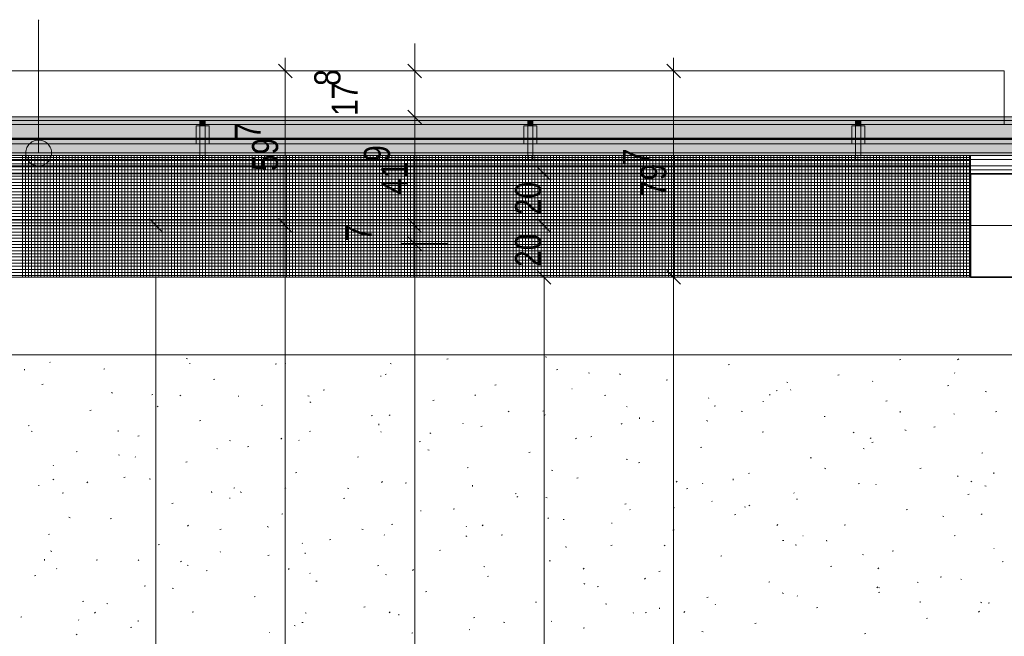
# Model space of a CAD drawing. Extents: x -740 to 300, y 62 to 1112.
# Tile 184 of 187: x -76 to 0, y 968 to 1016. Entities that reach past the tile are written whole.
import ezdxf
from ezdxf.lldxf.tags import DXFTag

# ---------------------------------------------------------------- set-up
doc = ezdxf.new("R2010")
doc.units = 0
doc.layers.get('0').update_dxf_attribs({"lineweight": 13})
for name, color, linetype, lineweight, true_color in [('30 -33 Aussenwände- 3 Aussenstützen', 7, 'Continuous', 50, 0x0000dd), ('30 -33 Aussenwände- 7 Fassade_ Elemente', 7, 'Continuous', 9, 0x00aacc), ('30 -34 Innenwände- 6 Elemente', 7, 'Continuous', 9, 0xff6633), ('30 -35 Decken- 1 Konstruktion-Träger- Stahlbeton', 7, 'Continuous', 13, 0x33aa00), ('30 -36 Dächer- 3 Dachbeläge', 7, 'Continuous', 15, 0x9999ff), ('30 -36 Dächer- 4 Dachbekleidungen', 7, 'Continuous', 9, 0xccccff), ('60- 61 allgemeine Ausstattung- 4 Terrassen', 9, 'Continuous', 9, 0x808080), ('70 -72 Beschriftung- 1 Beschriftung allgemein', 7, 'Continuous', 9, 0xff6633), ('70 -76 Bemaßung- 2 Allgemein', 9, 'Continuous', 5, 0x808080)]:
    doc.layers.add(name, color=color, linetype=linetype, lineweight=lineweight, true_color=true_color)
doc.layers.add('40 -41 Abwasser_Wasser_Gas- 2 Wasser-1', color=7, linetype='Continuous', lineweight=15)
doc.layers.add('70 -71 Achsen- 1 Gebäudeachsen', color=7, linetype='STRICHPUNKT2-A06CPVBCL0', lineweight=18)
doc.styles.get("Standard").update_dxf_attribs({"font": 'ARIALN.TTF'})
tags = doc.linetypes.add('grob-A06CPVB9L0', pattern=[14, 3, -8, 3]).pattern_tags.tags
tags[8:9] = [DXFTag(74, 4), DXFTag(75, 0), DXFTag(340, '0'), DXFTag(46, 0.0), DXFTag(50, 0.0), DXFTag(44, 0.0), DXFTag(45, 0.0)]
tags[6:7] = [DXFTag(74, 4), DXFTag(75, 0), DXFTag(340, '0'), DXFTag(46, 0.0), DXFTag(50, 0.0), DXFTag(44, 0.0), DXFTag(45, 0.0)]
tags[4:5] = [DXFTag(74, 4), DXFTag(75, 0), DXFTag(340, '0'), DXFTag(46, 0.0), DXFTag(50, 0.0), DXFTag(44, 0.0), DXFTag(45, 0.0)]
tags = doc.linetypes.add('STRICHPUNKT2-A06CPVBCL0', pattern=[12.7, 6.35, -3.175, 0, -3.175]).pattern_tags.tags
tags[10:11] = [DXFTag(74, 4), DXFTag(75, 0), DXFTag(340, '0'), DXFTag(46, 0.0), DXFTag(50, 0.0), DXFTag(44, 0.0), DXFTag(45, 0.0)]
tags[8:9] = [DXFTag(74, 4), DXFTag(75, 0), DXFTag(340, '0'), DXFTag(46, 0.0), DXFTag(50, 0.0), DXFTag(44, 0.0), DXFTag(45, 0.0)]
tags[6:7] = [DXFTag(74, 4), DXFTag(75, 0), DXFTag(340, '0'), DXFTag(46, 0.0), DXFTag(50, 0.0), DXFTag(44, 0.0), DXFTag(45, 0.0)]
tags[4:5] = [DXFTag(74, 4), DXFTag(75, 0), DXFTag(340, '0'), DXFTag(46, 0.0), DXFTag(50, 0.0), DXFTag(44, 0.0), DXFTag(45, 0.0)]

# ---------------------------------------------------------------- blocks, each defined once
blk = doc.blocks.new('Referenz-A06CPVBEL0')
at = {"layer": '30 -33 Aussenwände- 3 Aussenstützen', "color": 0, "linetype": 'Continuous', "lineweight": 35, "ltscale": 0.35}
for p, q in [((5.644, 1003.912), (-2.356, 1003.912)), ((-2.356, 1003.912), (-2.356, 995.912)), ((-2.356, 995.912), (5.644, 995.912))]:
    blk.add_line(p, q, dxfattribs=at)
at = {"layer": '30 -33 Aussenwände- 7 Fassade_ Elemente', "color": 0, "linetype": 'Continuous', "ltscale": 0.13}
for p, q in [((-148.956, 1011.852), (0.244, 1011.852)), ((-148.956, 1011.852), (0.244, 1011.852)), ((0.244, 1011.852), (0.244, 1007.712)), ((0.244, 1011.852), (0.244, 1008.312)), ((0.244, 1008.312), (-148.956, 1008.312)), ((-682.362, 1007.712), (76.349, 1007.712)), ((0.244, 1007.712), (-148.956, 1007.712))]:
    blk.add_line(p, q, dxfattribs=at)
at = {"layer": '30 -34 Innenwände- 6 Elemente', "color": 0, "linetype": 'Continuous', "ltscale": 0.13}
for p, q in [((76.349, 1007.712), (-682.362, 1007.712)), ((-682.362, 1005.512), (76.349, 1005.512)), ((76.349, 1004.512), (-682.362, 1004.512)), ((-682.362, 1003.912), (76.349, 1003.912))]:
    blk.add_line(p, q, dxfattribs=at)
at = {"layer": '30 -35 Decken- 1 Konstruktion-Träger- Stahlbeton', "color": 0, "linetype": 'grob-A06CPVB9L0', "lineweight": -2, "ltscale": 0.13}
for p, q in [((-146.356, 1003.912), (-2.356, 1003.912)), ((-146.356, 1000.312), (-2.356, 1000.312))]:
    blk.add_line(p, q, dxfattribs=at)
at = {"layer": '30 -35 Decken- 1 Konstruktion-Träger- Stahlbeton', "color": 0, "lineweight": 35}
blk.add_line((-2.356, 1003.912), (-2.356, 1000.312), dxfattribs=at)
at = {"layer": '30 -36 Dächer- 3 Dachbeläge', "color": 0, "linetype": 'Continuous', "ltscale": 0.15}
for p, q in [((76.349, 1008.312), (-682.362, 1008.312)), ((-682.362, 1005.312), (76.349, 1005.312))]:
    blk.add_line(p, q, dxfattribs=at)
at = {"layer": '30 -36 Dächer- 3 Dachbeläge', "color": 0, "lineweight": 9}
for p, q in [((-61.89, 1007.612), (-61.89, 1008.012)), ((-61.49, 1007.612), (-61.89, 1007.612)), ((-61.49, 1008.012), (-61.49, 1007.612)), ((-36.556, 1007.612), (-36.556, 1008.012)), ((-36.156, 1007.612), (-36.556, 1007.612)), ((-36.156, 1008.012), (-36.156, 1007.612)), ((-11.223, 1007.612), (-11.223, 1008.012)), ((-10.823, 1007.612), (-11.223, 1007.612)), ((-10.823, 1008.012), (-10.823, 1007.612))]:
    blk.add_line(p, q, dxfattribs=at)
at = {"layer": '30 -36 Dächer- 3 Dachbeläge', "color": 0, "lineweight": 0}
for points in [[(76.349, 1005.796), (-682.362, 1007.285), (-682.362, 1008.312)], [(76.349, 1005.796), (-682.362, 1008.312), (76.349, 1008.312)], [(-61.89, 1007.612), (-61.49, 1007.612), (-61.89, 1008.012)], [(-61.89, 1008.012), (-61.49, 1007.612), (-61.49, 1008.012)], [(-36.556, 1007.612), (-36.156, 1007.612), (-36.556, 1008.012)], [(-36.556, 1008.012), (-36.156, 1007.612), (-36.156, 1008.012)], [(-11.223, 1007.612), (-10.823, 1007.612), (-11.223, 1008.012)], [(-11.223, 1008.012), (-10.823, 1007.612), (-10.823, 1008.012)], [(-682.362, 1007.285), (76.349, 1005.796), (76.349, 1005.312)], [(-682.362, 1007.285), (76.349, 1005.312), (-682.362, 1005.312)]]:
    blk.add_solid(points, dxfattribs=at)
at = {"layer": '30 -36 Dächer- 4 Dachbekleidungen', "color": 0, "linetype": 'Continuous', "ltscale": 0.13}
for p, q in [((76.349, 1008.012), (-682.362, 1008.012)), ((-62.19, 1006.212), (-62.19, 1007.612)), ((-62.19, 1007.612), (-61.89, 1007.612)), ((-61.49, 1007.612), (-61.89, 1007.612)), ((-61.89, 1007.612), (-61.89, 1006.212)), ((-61.49, 1006.212), (-61.49, 1007.612)), ((-61.19, 1007.612), (-61.49, 1007.612)), ((-61.19, 1006.212), (-61.19, 1007.612)), ((-36.856, 1006.212), (-36.856, 1007.612)), ((-36.856, 1007.612), (-36.556, 1007.612)), ((-36.156, 1007.612), (-36.556, 1007.612)), ((-36.556, 1007.612), (-36.556, 1006.212)), ((-36.156, 1006.212), (-36.156, 1007.612)), ((-35.856, 1007.612), (-36.156, 1007.612)), ((-35.856, 1006.212), (-35.856, 1007.612)), ((-11.523, 1006.212), (-11.523, 1007.612)), ((-11.523, 1007.612), (-11.223, 1007.612)), ((-10.823, 1007.612), (-11.223, 1007.612)), ((-11.223, 1007.612), (-11.223, 1006.212)), ((-10.823, 1006.212), (-10.823, 1007.612)), ((-10.523, 1007.612), (-10.823, 1007.612)), ((-10.523, 1006.212), (-10.523, 1007.612)), ((-682.362, 1006.212), (76.349, 1006.212)), ((-61.89, 1005.012), (-61.89, 1006.212)), ((-61.49, 1006.212), (-61.49, 1005.012)), ((-36.556, 1005.012), (-36.556, 1006.212)), ((-36.156, 1006.212), (-36.156, 1005.012)), ((-11.223, 1005.012), (-11.223, 1006.212)), ((-10.823, 1006.212), (-10.823, 1005.012)), ((76.349, 1005.012), (-682.362, 1005.012)), ((-61.49, 1005.012), (-61.89, 1005.012)), ((-36.156, 1005.012), (-36.556, 1005.012)), ((-10.823, 1005.012), (-11.223, 1005.012)), ((-682.362, 1004.212), (76.349, 1004.212))]:
    blk.add_line(p, q, dxfattribs=at)
at = {"layer": '40 -41 Abwasser_Wasser_Gas- 2 Wasser-1', "color": 0, "linetype": 'Continuous', "ltscale": 0.15}
for p, q in [((-75.33, 1005.739), (-75.303, 1005.834)), ((-75.303, 1005.834), (-75.267, 1005.925)), ((-75.267, 1005.925), (-75.222, 1006.012)), ((-75.222, 1006.012), (-75.169, 1006.095)), ((-75.169, 1006.095), (-75.108, 1006.171)), ((-75.108, 1006.171), (-75.04, 1006.242)), ((-75.04, 1006.242), (-74.965, 1006.305)), ((-74.965, 1006.305), (-74.884, 1006.361)), ((-74.884, 1006.361), (-74.799, 1006.409)), ((-74.799, 1006.409), (-74.709, 1006.448)), ((-74.709, 1006.448), (-74.615, 1006.478)), ((-74.615, 1006.478), (-74.519, 1006.499)), ((-74.519, 1006.499), (-74.422, 1006.51)), ((-74.422, 1006.51), (-74.324, 1006.512)), ((-74.324, 1006.512), (-74.226, 1006.504)), ((-74.226, 1006.504), (-74.129, 1006.486)), ((-74.129, 1006.486), (-74.035, 1006.459)), ((-74.035, 1006.459), (-73.944, 1006.423)), ((-73.944, 1006.423), (-73.856, 1006.378)), ((-73.856, 1006.378), (-73.774, 1006.325)), ((-73.774, 1006.325), (-73.697, 1006.264)), ((-73.697, 1006.264), (-73.626, 1006.196)), ((-73.626, 1006.196), (-73.563, 1006.121)), ((-73.563, 1006.121), (-73.507, 1006.04)), ((-73.507, 1006.04), (-73.459, 1005.954)), ((-73.459, 1005.954), (-73.42, 1005.864)), ((-73.42, 1005.864), (-73.39, 1005.771)), ((-75.356, 1005.545), (-75.348, 1005.643)), ((-75.354, 1005.447), (-75.356, 1005.545)), ((-75.343, 1005.349), (-75.354, 1005.447)), ((-75.348, 1005.643), (-75.33, 1005.739)), ((-75.322, 1005.253), (-75.343, 1005.349)), ((-75.292, 1005.16), (-75.322, 1005.253)), ((-75.253, 1005.07), (-75.292, 1005.16)), ((-75.206, 1004.984), (-75.253, 1005.07)), ((-73.445, 1005.099), (-73.49, 1005.012)), ((-73.409, 1005.191), (-73.445, 1005.099)), ((-73.382, 1005.285), (-73.409, 1005.191)), ((-73.39, 1005.771), (-73.37, 1005.675)), ((-73.365, 1005.382), (-73.382, 1005.285)), ((-73.37, 1005.675), (-73.358, 1005.577)), ((-73.357, 1005.479), (-73.365, 1005.382)), ((-73.358, 1005.577), (-73.357, 1005.479)), ((-75.15, 1004.903), (-75.206, 1004.984)), ((-75.086, 1004.828), (-75.15, 1004.903)), ((-75.016, 1004.76), (-75.086, 1004.828)), ((-74.939, 1004.699), (-75.016, 1004.76)), ((-74.856, 1004.646), (-74.939, 1004.699)), ((-74.769, 1004.601), (-74.856, 1004.646)), ((-74.678, 1004.565), (-74.769, 1004.601)), ((-74.583, 1004.538), (-74.678, 1004.565)), ((-74.487, 1004.521), (-74.583, 1004.538)), ((-74.389, 1004.513), (-74.487, 1004.521)), ((-74.291, 1004.514), (-74.389, 1004.513)), ((-74.193, 1004.525), (-74.291, 1004.514)), ((-74.097, 1004.546), (-74.193, 1004.525)), ((-74.004, 1004.576), (-74.097, 1004.546)), ((-73.914, 1004.615), (-74.004, 1004.576)), ((-73.828, 1004.663), (-73.914, 1004.615)), ((-73.748, 1004.719), (-73.828, 1004.663)), ((-73.673, 1004.782), (-73.748, 1004.719)), ((-73.604, 1004.853), (-73.673, 1004.782)), ((-73.543, 1004.93), (-73.604, 1004.853)), ((-73.49, 1005.012), (-73.543, 1004.93))]:
    blk.add_line(p, q, dxfattribs=at)
at = {"layer": '40 -41 Abwasser_Wasser_Gas- 2 Wasser-1', "color": 0, "linetype": 'Continuous', "lineweight": 9, "ltscale": 0.13}
for p, q in [((-682.362, 995.912), (76.349, 995.912)), ((76.349, 989.912), (-682.362, 989.912))]:
    blk.add_line(p, q, dxfattribs=at)
at = {"layer": '60- 61 allgemeine Ausstattung- 4 Terrassen', "color": 0, "linetype": 'grob-A06CPVB9L0', "lineweight": 50, "ltscale": 0.5}
blk.add_line((-682.362, 1006.612), (8.344, 1006.612), dxfattribs=at)
at = {"layer": '60- 61 allgemeine Ausstattung- 4 Terrassen', "color": 0}
for p, q in [((-146.356, 1005.312), (-2.356, 1005.312)), ((-146.356, 1005.162), (-2.356, 1005.162)), ((-75.616, 995.912), (-75.616, 1005.312)), ((-75.376, 995.912), (-75.376, 1005.312)), ((-75.136, 995.912), (-75.136, 1005.312)), ((-74.896, 995.912), (-74.896, 1005.312)), ((-74.656, 995.912), (-74.656, 1005.312)), ((-74.416, 995.912), (-74.416, 1005.312)), ((-74.176, 995.912), (-74.176, 1005.312)), ((-73.936, 995.912), (-73.936, 1005.312)), ((-73.696, 995.912), (-73.696, 1005.312)), ((-73.456, 995.912), (-73.456, 1005.312)), ((-73.216, 995.912), (-73.216, 1005.312)), ((-72.976, 995.912), (-72.976, 1005.312)), ((-72.736, 995.912), (-72.736, 1005.312)), ((-72.496, 995.912), (-72.496, 1005.312)), ((-72.256, 995.912), (-72.256, 1005.312)), ((-72.016, 995.912), (-72.016, 1005.312)), ((-71.776, 995.912), (-71.776, 1005.312)), ((-71.536, 995.912), (-71.536, 1005.312)), ((-71.296, 995.912), (-71.296, 1005.312)), ((-71.056, 995.912), (-71.056, 1005.312)), ((-70.816, 995.912), (-70.816, 1005.312)), ((-70.576, 995.912), (-70.576, 1005.312)), ((-70.336, 995.912), (-70.336, 1005.312)), ((-70.096, 995.912), (-70.096, 1005.312)), ((-69.856, 995.912), (-69.856, 1005.312)), ((-69.616, 995.912), (-69.616, 1005.312)), ((-69.376, 995.912), (-69.376, 1005.312)), ((-69.136, 995.912), (-69.136, 1005.312)), ((-68.896, 995.912), (-68.896, 1005.312)), ((-68.656, 995.912), (-68.656, 1005.312)), ((-68.416, 995.912), (-68.416, 1005.312)), ((-68.176, 995.912), (-68.176, 1005.312)), ((-67.936, 995.912), (-67.936, 1005.312)), ((-67.696, 995.912), (-67.696, 1005.312)), ((-67.456, 995.912), (-67.456, 1005.312)), ((-67.216, 995.912), (-67.216, 1005.312)), ((-66.976, 995.912), (-66.976, 1005.312)), ((-66.736, 995.912), (-66.736, 1005.312)), ((-66.496, 995.912), (-66.496, 1005.312)), ((-66.256, 995.912), (-66.256, 1005.312)), ((-66.016, 995.912), (-66.016, 1005.312)), ((-65.776, 995.912), (-65.776, 1005.312)), ((-65.536, 995.912), (-65.536, 1005.312)), ((-65.296, 995.912), (-65.296, 1005.312)), ((-65.056, 995.912), (-65.056, 1005.312)), ((-64.816, 995.912), (-64.816, 1005.312)), ((-64.576, 995.912), (-64.576, 1005.312)), ((-64.336, 995.912), (-64.336, 1005.312)), ((-64.096, 995.912), (-64.096, 1005.312)), ((-63.856, 995.912), (-63.856, 1005.312)), ((-63.616, 995.912), (-63.616, 1005.312)), ((-63.376, 995.912), (-63.376, 1005.312)), ((-63.136, 995.912), (-63.136, 1005.312)), ((-62.896, 995.912), (-62.896, 1005.312)), ((-62.656, 995.912), (-62.656, 1005.312)), ((-62.416, 995.912), (-62.416, 1005.312)), ((-62.176, 995.912), (-62.176, 1005.312)), ((-61.936, 995.912), (-61.936, 1005.312)), ((-61.696, 995.912), (-61.696, 1005.312)), ((-61.456, 995.912), (-61.456, 1005.312)), ((-61.216, 995.912), (-61.216, 1005.312)), ((-60.976, 995.912), (-60.976, 1005.312)), ((-60.736, 995.912), (-60.736, 1005.312)), ((-60.496, 995.912), (-60.496, 1005.312)), ((-60.256, 995.912), (-60.256, 1005.312)), ((-60.016, 995.912), (-60.016, 1005.312)), ((-59.776, 995.912), (-59.776, 1005.312)), ((-59.536, 995.912), (-59.536, 1005.312)), ((-59.296, 995.912), (-59.296, 1005.312)), ((-59.056, 995.912), (-59.056, 1005.312)), ((-58.816, 995.912), (-58.816, 1005.312)), ((-58.576, 995.912), (-58.576, 1005.312)), ((-58.336, 995.912), (-58.336, 1005.312)), ((-58.096, 995.912), (-58.096, 1005.312)), ((-57.856, 995.912), (-57.856, 1005.312)), ((-57.616, 995.912), (-57.616, 1005.312)), ((-57.376, 995.912), (-57.376, 1005.312)), ((-57.136, 995.912), (-57.136, 1005.312)), ((-56.896, 995.912), (-56.896, 1005.312)), ((-56.656, 995.912), (-56.656, 1005.312)), ((-56.416, 995.912), (-56.416, 1005.312)), ((-56.176, 995.912), (-56.176, 1005.312)), ((-55.936, 995.912), (-55.936, 1005.312)), ((-55.696, 995.912), (-55.696, 1005.312)), ((-55.456, 995.912), (-55.456, 1005.312)), ((-55.216, 995.912), (-55.216, 1005.312)), ((-54.976, 995.912), (-54.976, 1005.312)), ((-54.736, 995.912), (-54.736, 1005.312)), ((-54.496, 995.912), (-54.496, 1005.312)), ((-54.256, 995.912), (-54.256, 1005.312)), ((-54.016, 995.912), (-54.016, 1005.312)), ((-53.776, 995.912), (-53.776, 1005.312)), ((-53.536, 995.912), (-53.536, 1005.312)), ((-53.296, 995.912), (-53.296, 1005.312)), ((-53.056, 995.912), (-53.056, 1005.312)), ((-52.816, 995.912), (-52.816, 1005.312)), ((-52.576, 995.912), (-52.576, 1005.312)), ((-52.336, 995.912), (-52.336, 1005.312)), ((-52.096, 995.912), (-52.096, 1005.312)), ((-51.856, 995.912), (-51.856, 1005.312)), ((-51.616, 995.912), (-51.616, 1005.312)), ((-51.376, 995.912), (-51.376, 1005.312)), ((-51.136, 995.912), (-51.136, 1005.312)), ((-50.896, 995.912), (-50.896, 1005.312)), ((-50.656, 995.912), (-50.656, 1005.312)), ((-50.416, 995.912), (-50.416, 1005.312)), ((-50.176, 995.912), (-50.176, 1005.312)), ((-49.936, 995.912), (-49.936, 1005.312)), ((-49.696, 995.912), (-49.696, 1005.312)), ((-49.456, 995.912), (-49.456, 1005.312)), ((-49.216, 995.912), (-49.216, 1005.312)), ((-48.976, 995.912), (-48.976, 1005.312)), ((-48.736, 995.912), (-48.736, 1005.312)), ((-48.496, 995.912), (-48.496, 1005.312)), ((-48.256, 995.912), (-48.256, 1005.312)), ((-48.016, 995.912), (-48.016, 1005.312)), ((-47.776, 995.912), (-47.776, 1005.312)), ((-47.536, 995.912), (-47.536, 1005.312)), ((-47.296, 995.912), (-47.296, 1005.312)), ((-47.056, 995.912), (-47.056, 1005.312)), ((-46.816, 995.912), (-46.816, 1005.312)), ((-46.576, 995.912), (-46.576, 1005.312)), ((-46.336, 995.912), (-46.336, 1005.312)), ((-46.096, 995.912), (-46.096, 1005.312)), ((-45.856, 995.912), (-45.856, 1005.312)), ((-45.616, 995.912), (-45.616, 1005.312)), ((-45.376, 995.912), (-45.376, 1005.312)), ((-45.136, 995.912), (-45.136, 1005.312)), ((-44.896, 995.912), (-44.896, 1005.312)), ((-44.656, 995.912), (-44.656, 1005.312)), ((-44.416, 995.912), (-44.416, 1005.312)), ((-44.176, 995.912), (-44.176, 1005.312)), ((-43.936, 995.912), (-43.936, 1005.312)), ((-43.696, 995.912), (-43.696, 1005.312)), ((-43.456, 995.912), (-43.456, 1005.312)), ((-43.216, 995.912), (-43.216, 1005.312)), ((-42.976, 995.912), (-42.976, 1005.312)), ((-42.736, 995.912), (-42.736, 1005.312)), ((-42.496, 995.912), (-42.496, 1005.312)), ((-42.256, 995.912), (-42.256, 1005.312)), ((-42.016, 995.912), (-42.016, 1005.312)), ((-41.776, 995.912), (-41.776, 1005.312)), ((-41.536, 995.912), (-41.536, 1005.312)), ((-41.296, 995.912), (-41.296, 1005.312)), ((-41.056, 995.912), (-41.056, 1005.312)), ((-40.816, 995.912), (-40.816, 1005.312)), ((-40.576, 995.912), (-40.576, 1005.312)), ((-40.336, 995.912), (-40.336, 1005.312)), ((-40.096, 995.912), (-40.096, 1005.312)), ((-39.856, 995.912), (-39.856, 1005.312)), ((-39.616, 995.912), (-39.616, 1005.312)), ((-39.376, 995.912), (-39.376, 1005.312)), ((-39.136, 995.912), (-39.136, 1005.312)), ((-38.896, 995.912), (-38.896, 1005.312)), ((-38.656, 995.912), (-38.656, 1005.312)), ((-38.416, 995.912), (-38.416, 1005.312)), ((-38.176, 995.912), (-38.176, 1005.312)), ((-37.936, 995.912), (-37.936, 1005.312)), ((-37.696, 995.912), (-37.696, 1005.312)), ((-37.456, 995.912), (-37.456, 1005.312)), ((-37.216, 995.912), (-37.216, 1005.312)), ((-36.976, 995.912), (-36.976, 1005.312)), ((-36.736, 995.912), (-36.736, 1005.312)), ((-36.496, 995.912), (-36.496, 1005.312)), ((-36.256, 995.912), (-36.256, 1005.312)), ((-36.016, 995.912), (-36.016, 1005.312)), ((-35.776, 995.912), (-35.776, 1005.312)), ((-35.536, 995.912), (-35.536, 1005.312)), ((-35.296, 995.912), (-35.296, 1005.312)), ((-35.056, 995.912), (-35.056, 1005.312)), ((-34.816, 995.912), (-34.816, 1005.312)), ((-34.576, 995.912), (-34.576, 1005.312)), ((-34.336, 995.912), (-34.336, 1005.312)), ((-34.096, 995.912), (-34.096, 1005.312)), ((-33.856, 995.912), (-33.856, 1005.312)), ((-33.616, 995.912), (-33.616, 1005.312)), ((-33.376, 995.912), (-33.376, 1005.312)), ((-33.136, 995.912), (-33.136, 1005.312)), ((-32.896, 995.912), (-32.896, 1005.312)), ((-32.656, 995.912), (-32.656, 1005.312)), ((-32.416, 995.912), (-32.416, 1005.312)), ((-32.176, 995.912), (-32.176, 1005.312)), ((-31.936, 995.912), (-31.936, 1005.312)), ((-31.696, 995.912), (-31.696, 1005.312)), ((-31.456, 995.912), (-31.456, 1005.312)), ((-31.216, 995.912), (-31.216, 1005.312)), ((-30.976, 995.912), (-30.976, 1005.312)), ((-30.736, 995.912), (-30.736, 1005.312)), ((-30.496, 995.912), (-30.496, 1005.312)), ((-30.256, 995.912), (-30.256, 1005.312)), ((-30.016, 995.912), (-30.016, 1005.312)), ((-29.776, 995.912), (-29.776, 1005.312)), ((-29.536, 995.912), (-29.536, 1005.312)), ((-29.296, 995.912), (-29.296, 1005.312)), ((-29.056, 995.912), (-29.056, 1005.312)), ((-28.816, 995.912), (-28.816, 1005.312)), ((-28.576, 995.912), (-28.576, 1005.312)), ((-28.336, 995.912), (-28.336, 1005.312)), ((-28.096, 995.912), (-28.096, 1005.312)), ((-27.856, 995.912), (-27.856, 1005.312)), ((-27.616, 995.912), (-27.616, 1005.312)), ((-27.376, 995.912), (-27.376, 1005.312)), ((-27.136, 995.912), (-27.136, 1005.312)), ((-26.896, 995.912), (-26.896, 1005.312)), ((-26.656, 995.912), (-26.656, 1005.312)), ((-26.416, 995.912), (-26.416, 1005.312)), ((-26.176, 995.912), (-26.176, 1005.312)), ((-25.936, 995.912), (-25.936, 1005.312)), ((-25.696, 995.912), (-25.696, 1005.312)), ((-25.456, 995.912), (-25.456, 1005.312)), ((-25.216, 995.912), (-25.216, 1005.312)), ((-24.976, 995.912), (-24.976, 1005.312)), ((-24.736, 995.912), (-24.736, 1005.312)), ((-24.496, 995.912), (-24.496, 1005.312)), ((-24.256, 995.912), (-24.256, 1005.312)), ((-24.016, 995.912), (-24.016, 1005.312)), ((-23.776, 995.912), (-23.776, 1005.312)), ((-23.536, 995.912), (-23.536, 1005.312)), ((-23.296, 995.912), (-23.296, 1005.312)), ((-23.056, 995.912), (-23.056, 1005.312)), ((-22.816, 995.912), (-22.816, 1005.312)), ((-22.576, 995.912), (-22.576, 1005.312)), ((-22.336, 995.912), (-22.336, 1005.312)), ((-22.096, 995.912), (-22.096, 1005.312)), ((-21.856, 995.912), (-21.856, 1005.312)), ((-21.616, 995.912), (-21.616, 1005.312)), ((-21.376, 995.912), (-21.376, 1005.312)), ((-21.136, 995.912), (-21.136, 1005.312)), ((-20.896, 995.912), (-20.896, 1005.312)), ((-20.656, 995.912), (-20.656, 1005.312)), ((-20.416, 995.912), (-20.416, 1005.312)), ((-20.176, 995.912), (-20.176, 1005.312)), ((-19.936, 995.912), (-19.936, 1005.312)), ((-19.696, 995.912), (-19.696, 1005.312)), ((-19.456, 995.912), (-19.456, 1005.312)), ((-19.216, 995.912), (-19.216, 1005.312)), ((-18.976, 995.912), (-18.976, 1005.312)), ((-18.736, 995.912), (-18.736, 1005.312)), ((-18.496, 995.912), (-18.496, 1005.312)), ((-18.256, 995.912), (-18.256, 1005.312)), ((-18.016, 995.912), (-18.016, 1005.312)), ((-17.776, 995.912), (-17.776, 1005.312)), ((-17.536, 995.912), (-17.536, 1005.312)), ((-17.296, 995.912), (-17.296, 1005.312)), ((-17.056, 995.912), (-17.056, 1005.312)), ((-16.816, 995.912), (-16.816, 1005.312)), ((-16.576, 995.912), (-16.576, 1005.312)), ((-16.336, 995.912), (-16.336, 1005.312)), ((-16.096, 995.912), (-16.096, 1005.312)), ((-15.856, 995.912), (-15.856, 1005.312)), ((-15.616, 995.912), (-15.616, 1005.312)), ((-15.376, 995.912), (-15.376, 1005.312)), ((-15.136, 995.912), (-15.136, 1005.312)), ((-14.896, 995.912), (-14.896, 1005.312)), ((-14.656, 995.912), (-14.656, 1005.312)), ((-14.416, 995.912), (-14.416, 1005.312)), ((-14.176, 995.912), (-14.176, 1005.312)), ((-13.936, 995.912), (-13.936, 1005.312)), ((-13.696, 995.912), (-13.696, 1005.312)), ((-13.456, 995.912), (-13.456, 1005.312)), ((-13.216, 995.912), (-13.216, 1005.312)), ((-12.976, 995.912), (-12.976, 1005.312)), ((-12.736, 995.912), (-12.736, 1005.312)), ((-12.496, 995.912), (-12.496, 1005.312)), ((-12.256, 995.912), (-12.256, 1005.312)), ((-12.016, 995.912), (-12.016, 1005.312)), ((-11.776, 995.912), (-11.776, 1005.312)), ((-11.536, 995.912), (-11.536, 1005.312)), ((-11.296, 995.912), (-11.296, 1005.312)), ((-11.056, 995.912), (-11.056, 1005.312)), ((-10.816, 995.912), (-10.816, 1005.312)), ((-10.576, 995.912), (-10.576, 1005.312)), ((-10.336, 995.912), (-10.336, 1005.312)), ((-10.096, 995.912), (-10.096, 1005.312)), ((-9.856, 995.912), (-9.856, 1005.312)), ((-9.616, 995.912), (-9.616, 1005.312)), ((-9.376, 995.912), (-9.376, 1005.312)), ((-9.136, 995.912), (-9.136, 1005.312)), ((-8.896, 995.912), (-8.896, 1005.312)), ((-8.656, 995.912), (-8.656, 1005.312)), ((-8.416, 995.912), (-8.416, 1005.312)), ((-8.176, 995.912), (-8.176, 1005.312)), ((-7.936, 995.912), (-7.936, 1005.312)), ((-7.696, 995.912), (-7.696, 1005.312)), ((-7.456, 995.912), (-7.456, 1005.312)), ((-7.216, 995.912), (-7.216, 1005.312)), ((-6.976, 995.912), (-6.976, 1005.312)), ((-6.736, 995.912), (-6.736, 1005.312)), ((-6.496, 995.912), (-6.496, 1005.312)), ((-6.256, 995.912), (-6.256, 1005.312)), ((-6.016, 995.912), (-6.016, 1005.312)), ((-5.776, 995.912), (-5.776, 1005.312)), ((-5.536, 995.912), (-5.536, 1005.312)), ((-5.296, 995.912), (-5.296, 1005.312)), ((-5.056, 995.912), (-5.056, 1005.312)), ((-4.816, 995.912), (-4.816, 1005.312)), ((-4.576, 995.912), (-4.576, 1005.312)), ((-4.336, 995.912), (-4.336, 1005.312)), ((-4.096, 995.912), (-4.096, 1005.312)), ((-3.856, 995.912), (-3.856, 1005.312)), ((-3.616, 995.912), (-3.616, 1005.312)), ((-3.376, 995.912), (-3.376, 1005.312)), ((-3.136, 995.912), (-3.136, 1005.312)), ((-2.896, 995.912), (-2.896, 1005.312)), ((-2.656, 995.912), (-2.656, 1005.312)), ((-2.416, 995.912), (-2.416, 1005.312)), ((-2.356, 1005.312), (-2.356, 995.912)), ((-146.356, 1004.922), (-2.356, 1004.922)), ((-146.356, 1004.682), (-2.356, 1004.682)), ((-146.356, 1004.442), (-2.356, 1004.442)), ((-146.356, 1004.202), (-2.356, 1004.202)), ((-146.356, 1003.962), (-2.356, 1003.962)), ((-146.356, 1003.722), (-2.356, 1003.722)), ((-146.356, 1003.482), (-2.356, 1003.482)), ((-146.356, 1003.242), (-2.356, 1003.242)), ((-146.356, 1003.002), (-2.356, 1003.002)), ((-146.356, 1002.762), (-2.356, 1002.762)), ((-146.356, 1002.522), (-2.356, 1002.522)), ((-146.356, 1002.282), (-2.356, 1002.282)), ((-146.356, 1002.042), (-2.356, 1002.042)), ((-146.356, 1001.802), (-2.356, 1001.802)), ((-146.356, 1001.562), (-2.356, 1001.562)), ((-146.356, 1001.322), (-2.356, 1001.322)), ((-146.356, 1001.082), (-2.356, 1001.082)), ((-146.356, 1000.842), (-2.356, 1000.842)), ((-146.356, 1000.602), (-2.356, 1000.602)), ((-146.356, 1000.362), (-2.356, 1000.362)), ((-146.356, 1000.122), (-2.356, 1000.122)), ((-146.356, 999.882), (-2.356, 999.882)), ((-146.356, 999.642), (-2.356, 999.642)), ((-146.356, 999.402), (-2.356, 999.402)), ((-146.356, 999.162), (-2.356, 999.162)), ((-146.356, 998.922), (-2.356, 998.922)), ((-146.356, 998.682), (-2.356, 998.682)), ((-146.356, 998.442), (-2.356, 998.442)), ((-146.356, 998.202), (-2.356, 998.202)), ((-146.356, 997.962), (-2.356, 997.962)), ((-146.356, 997.722), (-2.356, 997.722)), ((-146.356, 997.482), (-2.356, 997.482)), ((-146.356, 997.242), (-2.356, 997.242)), ((-146.356, 997.002), (-2.356, 997.002)), ((-146.356, 996.762), (-2.356, 996.762)), ((-146.356, 996.522), (-2.356, 996.522)), ((-146.356, 996.282), (-2.356, 996.282)), ((-146.356, 996.042), (-2.356, 996.042)), ((-2.356, 995.912), (-146.356, 995.912)), ((-73.463, 989.324), (-73.496, 989.361)), ((-62.957, 989.644), (-62.862, 989.615)), ((-62.692, 989.251), (-62.647, 989.248)), ((-56.072, 989.208), (-55.977, 989.231)), ((-55.292, 989.225), (-55.302, 989.314)), ((-47.202, 989.253), (-47.111, 989.216)), ((-42.816, 989.587), (-42.721, 989.611)), ((-35.148, 989.716), (-35.157, 989.804)), ((-21.079, 989.154), (-20.983, 989.178)), ((-7.823, 989.534), (-7.727, 989.557)), ((-3.263, 989.602), (-3.344, 989.546)), ((-75.436, 988.735), (-75.446, 988.823)), ((-69.328, 988.829), (-69.233, 988.852)), ((-47.591, 988.396), (-47.496, 988.42)), ((-34.335, 988.775), (-34.24, 988.799)), ((-31.873, 988.534), (-31.782, 988.498)), ((-29.478, 988.444), (-29.384, 988.415)), ((-12.598, 988.343), (-12.502, 988.367)), ((-3.565, 988.503), (-3.598, 988.54)), ((-74.104, 987.638), (-74.008, 987.662)), ((-60.847, 988.017), (-60.752, 988.041)), ((-47.928, 988.277), (-47.884, 988.274)), ((-39.11, 987.585), (-39.015, 987.609)), ((-25.854, 987.964), (-25.758, 987.988)), ((-16.543, 987.816), (-16.452, 987.779)), ((-9.896, 987.854), (-9.929, 987.891)), ((-68.736, 987.002), (-68.644, 986.965)), ((-65.622, 986.827), (-65.527, 986.85)), ((-63.361, 986.82), (-63.433, 986.753)), ((-52.366, 987.206), (-52.271, 987.229)), ((-40.59, 986.844), (-40.662, 986.777)), ((-33.164, 987.303), (-33.12, 987.3)), ((-17.819, 986.868), (-17.891, 986.801)), ((-17.373, 987.152), (-17.277, 987.176)), ((-16.227, 987.205), (-16.26, 987.241)), ((-4.117, 987.532), (-4.021, 987.555)), ((-1.214, 987.098), (-1.122, 987.061)), ((-58.924, 986.754), (-58.908, 986.713)), ((-57.141, 986.015), (-57.046, 986.039)), ((-53.544, 986.766), (-53.45, 986.737)), ((-53.406, 986.284), (-53.315, 986.247)), ((-43.885, 986.394), (-43.79, 986.418)), ((-30.629, 986.773), (-30.534, 986.797)), ((-22.559, 986.555), (-22.592, 986.592)), ((-18.4, 986.329), (-18.356, 986.326)), ((-8.892, 986.341), (-8.796, 986.365)), ((-70.398, 985.636), (-70.302, 985.66)), ((-65.121, 985.962), (-65.202, 985.905)), ((-47.189, 985.293), (-47.27, 985.237)), ((-38.077, 985.566), (-37.985, 985.529)), ((-35.404, 985.583), (-35.309, 985.607)), ((-35.221, 985.257), (-35.254, 985.293)), ((-28.89, 985.906), (-28.923, 985.943)), ((-22.148, 985.962), (-22.052, 985.986)), ((-20.065, 985.566), (-19.971, 985.538)), ((-7.775, 985.475), (-7.784, 985.563)), ((-3.637, 985.355), (-3.592, 985.352)), ((-0.411, 985.53), (-0.315, 985.553)), ((-61.916, 984.825), (-61.821, 984.848)), ((-48.66, 985.204), (-48.565, 985.227)), ((-48.063, 984.495), (-48.072, 984.583)), ((-41.552, 984.607), (-41.585, 984.644)), ((-29.258, 984.625), (-29.338, 984.569)), ((-27.919, 984.985), (-27.928, 985.073)), ((-26.923, 984.771), (-26.828, 984.795)), ((-22.747, 984.847), (-22.656, 984.811)), ((-13.667, 985.15), (-13.571, 985.174)), ((-75.173, 984.445), (-75.077, 984.469)), ((-74.939, 984.034), (-74.848, 983.997)), ((-68.207, 984.004), (-68.216, 984.092)), ((-53.435, 984.013), (-53.34, 984.037)), ((-47.883, 983.958), (-47.916, 983.995)), ((-44.132, 983.888), (-44.038, 983.86)), ((-40.179, 984.392), (-40.084, 984.416)), ((-18.442, 983.96), (-18.346, 983.984)), ((-11.326, 983.957), (-11.406, 983.9)), ((-7.417, 984.129), (-7.326, 984.092)), ((-5.186, 984.339), (-5.09, 984.363)), ((-66.692, 983.634), (-66.596, 983.658)), ((-59.61, 983.315), (-59.519, 983.278)), ((-55.575, 983.476), (-55.647, 983.409)), ((-54.214, 983.309), (-54.247, 983.345)), ((-44.954, 983.202), (-44.859, 983.225)), ((-32.803, 983.5), (-32.875, 983.433)), ((-31.698, 983.581), (-31.603, 983.605)), ((-10.032, 983.524), (-10.104, 983.457)), ((-9.961, 983.148), (-9.865, 983.172)), ((-71.467, 982.443), (-71.371, 982.467)), ((-60.546, 982.659), (-60.579, 982.696)), ((-58.21, 982.823), (-58.115, 982.846)), ((-44.28, 982.597), (-44.189, 982.56)), ((-36.473, 982.39), (-36.378, 982.414)), ((-23.217, 982.769), (-23.122, 982.793)), ((-10.653, 982.689), (-10.559, 982.66)), ((-1.48, 982.337), (-1.384, 982.361)), ((-68.198, 982.21), (-68.104, 982.182)), ((-66.877, 982.01), (-66.91, 982.046)), ((-62.986, 981.632), (-62.89, 981.656)), ((-49.729, 982.011), (-49.634, 982.035)), ((-28.951, 981.879), (-28.859, 981.842)), ((-27.992, 981.579), (-27.897, 981.603)), ((-14.736, 981.958), (-14.64, 981.982)), ((-73.208, 981.361), (-73.241, 981.397)), ((-54.504, 980.821), (-54.409, 980.844)), ((-41.248, 981.2), (-41.153, 981.223)), ((-34.719, 981.011), (-34.625, 980.982)), ((-19.511, 980.767), (-19.416, 980.791)), ((-13.621, 981.16), (-13.53, 981.123)), ((-6.255, 981.146), (-6.159, 981.17)), ((-0.546, 980.744), (-0.555, 980.832)), ((-73.184, 980.316), (-73.264, 980.26)), ((-70.56, 980.107), (-70.632, 980.04)), ((-67.761, 980.441), (-67.665, 980.465)), ((-65.814, 980.346), (-65.722, 980.31)), ((-47.788, 980.132), (-47.86, 980.064)), ((-46.023, 980.009), (-45.928, 980.033)), ((-32.767, 980.388), (-32.672, 980.412)), ((-25.017, 980.156), (-25.089, 980.089)), ((-23.056, 980.007), (-23.04, 979.966)), ((-20.69, 980.254), (-20.699, 980.342)), ((-11.03, 979.956), (-10.934, 979.98)), ((-3.31, 980.54), (-3.343, 980.576)), ((-2.246, 980.18), (-2.318, 980.113)), ((-74.371, 979.836), (-74.327, 979.833)), ((-72.536, 979.251), (-72.44, 979.275)), ((-60.978, 979.273), (-60.987, 979.361)), ((-59.28, 979.63), (-59.184, 979.654)), ((-58.786, 979.333), (-58.692, 979.304)), ((-55.252, 979.648), (-55.332, 979.591)), ((-50.484, 979.628), (-50.393, 979.591)), ((-40.834, 979.764), (-40.843, 979.852)), ((-37.542, 979.198), (-37.447, 979.221)), ((-24.286, 979.577), (-24.191, 979.601)), ((-15.973, 979.241), (-16.006, 979.278)), ((-9.642, 979.89), (-9.674, 979.927)), ((-1.24, 979.811), (-1.146, 979.782)), ((-64.055, 978.439), (-63.959, 978.463)), ((-59.607, 978.862), (-59.563, 978.859)), ((-50.798, 978.819), (-50.703, 978.842)), ((-37.32, 978.98), (-37.401, 978.923)), ((-35.154, 978.91), (-35.063, 978.873)), ((-22.304, 978.592), (-22.337, 978.628)), ((-15.805, 978.765), (-15.71, 978.789)), ((-2.549, 979.144), (-2.453, 979.168)), ((-44.843, 977.888), (-44.799, 977.885)), ((-42.317, 978.007), (-42.222, 978.031)), ((-29.061, 978.386), (-28.966, 978.41)), ((-28.635, 977.942), (-28.668, 977.979)), ((-25.307, 978.133), (-25.213, 978.104)), ((-19.825, 978.192), (-19.734, 978.155)), ((-19.388, 978.311), (-19.469, 978.255)), ((-7.324, 977.954), (-7.228, 977.978)), ((-72.017, 977.378), (-71.926, 977.341)), ((-68.83, 977.249), (-68.734, 977.273)), ((-55.574, 977.628), (-55.478, 977.652)), ((-34.966, 977.293), (-34.999, 977.329)), ((-33.836, 977.196), (-33.741, 977.219)), ((-30.08, 976.914), (-30.035, 976.911)), ((-20.58, 977.575), (-20.485, 977.599)), ((-4.495, 977.473), (-4.404, 977.436)), ((-1.457, 977.643), (-1.537, 977.587)), ((-62.773, 976.763), (-62.845, 976.696)), ((-60.349, 976.437), (-60.253, 976.461)), ((-56.688, 976.659), (-56.597, 976.622)), ((-49.373, 976.455), (-49.279, 976.426)), ((-47.092, 976.817), (-46.997, 976.84)), ((-41.297, 976.644), (-41.33, 976.68)), ((-40.002, 976.787), (-40.074, 976.72)), ((-25.355, 976.384), (-25.26, 976.408)), ((-17.23, 976.811), (-17.302, 976.744)), ((-12.099, 976.763), (-12.004, 976.787)), ((-73.605, 976.058), (-73.509, 976.082)), ((-51.868, 975.626), (-51.772, 975.65)), ((-47.629, 975.994), (-47.661, 976.031)), ((-41.358, 975.941), (-41.267, 975.904)), ((-38.611, 976.005), (-38.516, 976.029)), ((-16.874, 975.573), (-16.779, 975.597)), ((-15.316, 975.94), (-15.272, 975.937)), ((-13.461, 975.523), (-13.47, 975.611)), ((-3.618, 975.952), (-3.522, 975.976)), ((-73.44, 974.777), (-73.346, 974.748)), ((-65.124, 975.247), (-65.028, 975.271)), ((-60.291, 974.695), (-60.324, 974.732)), ((-53.96, 975.345), (-53.993, 975.381)), ((-53.749, 974.543), (-53.758, 974.631)), ((-43.386, 974.815), (-43.291, 974.838)), ((-33.605, 975.033), (-33.614, 975.121)), ((-30.13, 975.194), (-30.035, 975.218)), ((-26.029, 975.223), (-25.937, 975.186)), ((-15.894, 975.255), (-15.8, 975.227)), ((-8.393, 974.761), (-8.298, 974.785)), ((-0.552, 974.966), (-0.508, 974.963)), ((-73.893, 974.052), (-73.902, 974.14)), ((-69.899, 974.056), (-69.803, 974.08)), ((-66.622, 974.046), (-66.655, 974.083)), ((-63.314, 974.002), (-63.395, 973.946)), ((-56.643, 974.435), (-56.547, 974.459)), ((-34.905, 974.003), (-34.81, 974.027)), ((-21.649, 974.382), (-21.554, 974.406)), ((-10.699, 974.504), (-10.608, 974.468)), ((0.088, 973.95), (0.184, 973.974)), ((-72.953, 973.397), (-72.986, 973.433)), ((-62.892, 973.691), (-62.8, 973.654)), ((-61.418, 973.245), (-61.322, 973.269)), ((-54.987, 973.419), (-55.059, 973.352)), ((-48.162, 973.624), (-48.066, 973.648)), ((-45.383, 973.334), (-45.463, 973.278)), ((-39.961, 973.577), (-39.867, 973.548)), ((-32.215, 973.443), (-32.287, 973.376)), ((-26.424, 973.192), (-26.329, 973.216)), ((-13.168, 973.571), (-13.073, 973.595)), ((-9.444, 973.467), (-9.516, 973.4)), ((-74.674, 972.866), (-74.578, 972.89)), ((-53.394, 973.065), (-53.377, 973.024)), ((-52.937, 972.433), (-52.841, 972.457)), ((-47.562, 972.972), (-47.471, 972.935)), ((-39.68, 972.813), (-39.585, 972.836)), ((-27.451, 972.666), (-27.532, 972.609)), ((-17.943, 972.38), (-17.848, 972.404)), ((-6.482, 972.378), (-6.388, 972.349)), ((-4.687, 972.759), (-4.592, 972.783)), ((-3.056, 972.576), (-3.089, 972.612)), ((-66.193, 972.054), (-66.097, 972.078)), ((-64.027, 971.899), (-63.933, 971.87)), ((-44.456, 971.622), (-44.36, 971.646)), ((-32.232, 972.254), (-32.141, 972.217)), ((-31.199, 972.001), (-31.104, 972.025)), ((-9.519, 971.998), (-9.6, 971.941)), ((-9.462, 971.569), (-9.367, 971.593)), ((-9.387, 971.927), (-9.42, 971.963)), ((-70.968, 970.864), (-70.872, 970.888)), ((-57.712, 971.243), (-57.616, 971.267)), ((-35.974, 970.811), (-35.879, 970.834)), ((-22.718, 971.19), (-22.623, 971.214)), ((-16.903, 971.536), (-16.812, 971.499)), ((-15.718, 971.277), (-15.751, 971.314)), ((-6.232, 970.792), (-6.241, 970.88)), ((-69.095, 970.722), (-69.004, 970.685)), ((-62.487, 970.052), (-62.391, 970.076)), ((-49.231, 970.431), (-49.135, 970.455)), ((-47.2, 970.075), (-47.272, 970.008)), ((-30.548, 970.7), (-30.454, 970.671)), ((-26.376, 970.302), (-26.385, 970.39)), ((-24.429, 970.099), (-24.501, 970.032)), ((-22.049, 970.628), (-22.082, 970.664)), ((-14.237, 970.378), (-14.142, 970.402)), ((-1.657, 970.123), (-1.729, 970.056)), ((-1.573, 970.817), (-1.482, 970.781)), ((-0.981, 970.757), (-0.886, 970.781)), ((-75.743, 969.673), (-75.647, 969.697)), ((-71.287, 969.446), (-71.242, 969.443)), ((-69.972, 970.051), (-70.044, 969.983)), ((-66.664, 969.321), (-66.673, 969.409)), ((-53.766, 970.004), (-53.674, 969.967)), ((-46.52, 969.812), (-46.529, 969.9)), ((-40.75, 969.62), (-40.654, 969.644)), ((-34.711, 969.329), (-34.744, 969.366)), ((-28.38, 969.978), (-28.413, 970.015)), ((-27.493, 969.999), (-27.398, 970.023)), ((-5.756, 969.567), (-5.661, 969.591)), ((-67.262, 968.862), (-67.166, 968.886)), ((-54.615, 969.022), (-54.521, 968.993)), ((-54.006, 969.241), (-53.91, 969.265)), ((-41.043, 968.68), (-41.076, 968.716)), ((-38.436, 969.285), (-38.345, 969.248)), ((-32.268, 968.809), (-32.173, 968.832)), ((-23.107, 968.567), (-23.015, 968.53)), ((-19.012, 969.188), (-18.917, 969.212)), ((-71.377, 968.357), (-71.458, 968.301)), ((-56.523, 968.472), (-56.479, 968.469)), ((-45.525, 968.429), (-45.429, 968.453)), ((-10.531, 968.376), (-10.436, 968.4))]:
    blk.add_line(p, q, dxfattribs=at)
at = {"layer": '70 -71 Achsen- 1 Gebäudeachsen', "color": 0, "linetype": 'STRICHPUNKT2-A06CPVBCL0', "ltscale": 0.18}
blk.add_line((-682.362, 999.912), (76.349, 999.912), dxfattribs=at)
at = {"layer": '70 -72 Beschriftung- 1 Beschriftung allgemein', "color": 0, "linetype": 'Continuous', "lineweight": 5, "ltscale": 0.13}
for p, q in [((-74.372, 1015.744), (-74.356, 1015.804)), ((-74.34, 1015.744), (-74.372, 1015.744)), ((-74.356, 1015.804), (-74.34, 1015.744))]:
    blk.add_line(p, q, dxfattribs=at)
at = {"layer": '70 -72 Beschriftung- 1 Beschriftung allgemein', "color": 0, "linetype": 'Continuous', "ltscale": 0.13}
blk.add_line((-74.356, 1005.512), (-74.356, 1015.804), dxfattribs=at)
at = {"layer": '70 -72 Beschriftung- 1 Beschriftung allgemein', "color": 0, "lineweight": 0}
for points in [[(-74.356, 1015.744), (-74.372, 1015.744), (-74.356, 1015.804)], [(-74.356, 1015.744), (-74.356, 1015.804), (-74.34, 1015.744)]]:
    blk.add_solid(points, dxfattribs=at)
at = {"layer": '70 -76 Bemaßung- 2 Allgemein', "color": 0, "linetype": 'Continuous', "ltscale": 0.13}
for p, q in [((-45.296, 1012.912), (-45.296, 1013.973)), ((-55.296, 1012.852), (-55.296, 1010.792)), ((-45.296, 1010.852), (-45.296, 1012.912)), ((-25.296, 1012.852), (-25.296, 1010.792)), ((-52.796, 1011.852), (-56.296, 1011.852)), ((-42.796, 1011.852), (-46.296, 1011.852)), ((-45.296, 1008.292), (-45.296, 1011.852)), ((-22.796, 1011.852), (-26.296, 1011.852)), ((-55.296, 1000.972), (-55.296, 1010.792)), ((-25.296, 996.972), (-25.296, 1010.792)), ((-45.296, 1009.292), (-45.296, 1007.232)), ((-45.296, 1009.292), (-45.296, 1007.232)), ((-42.796, 1008.292), (-46.296, 1008.292)), ((-42.796, 1008.292), (-46.296, 1008.292)), ((-45.296, 1007.232), (-45.296, 1006.171)), ((-45.296, 1000.972), (-45.296, 1007.232)), ((-35.296, 1004.912), (-35.296, 1002.852)), ((-32.796, 1003.912), (-36.296, 1003.912)), ((-35.296, 1000.972), (-35.296, 1002.852)), ((-45.296, 1000.972), (-45.296, 1002.033)), ((-65.296, 1000.912), (-65.296, 998.852)), ((-55.296, 998.912), (-55.296, 1000.972)), ((-55.296, 1000.912), (-55.296, 998.852)), ((-45.296, 998.912), (-45.296, 1000.972)), ((-45.296, 998.912), (-45.296, 1000.972)), ((-35.296, 998.912), (-35.296, 1000.972)), ((-35.296, 1000.912), (-35.296, 998.852)), ((-65.356, 999.912), (-66.296, 999.912)), ((-52.796, 999.912), (-56.296, 999.912)), ((-52.796, 999.912), (-56.296, 999.912)), ((-45.356, 999.912), (-46.296, 999.912)), ((-45.296, 998.512), (-45.296, 999.912)), ((-45.236, 999.912), (-44.296, 999.912)), ((-35.356, 999.912), (-36.296, 999.912)), ((-35.236, 999.912), (-34.296, 999.912)), ((-45.296, 999.512), (-45.296, 997.452)), ((-45.296, 999.512), (-45.296, 997.452)), ((-65.296, 835.972), (-65.296, 998.852)), ((-55.296, 787.912), (-55.296, 998.852)), ((-42.796, 998.512), (-46.296, 998.512)), ((-42.796, 998.512), (-46.296, 998.512)), ((-35.296, 996.972), (-35.296, 998.852)), ((-45.296, 997.452), (-45.296, 996.391)), ((-45.296, 837.372), (-45.296, 997.452)), ((-35.296, 994.912), (-35.296, 996.972)), ((-35.296, 996.912), (-35.296, 994.852)), ((-25.296, 994.912), (-25.296, 996.972)), ((-25.296, 996.912), (-25.296, 994.852)), ((-32.796, 995.912), (-36.296, 995.912)), ((-32.796, 995.912), (-36.296, 995.912)), ((-22.796, 995.912), (-26.296, 995.912)), ((-22.796, 995.912), (-26.296, 995.912)), ((-35.296, 839.972), (-35.296, 994.852)), ((-25.296, 852.472), (-25.296, 994.852))]:
    blk.add_line(p, q, dxfattribs=at)
at = {"layer": '70 -76 Bemaßung- 2 Allgemein', "color": 0, "linetype": 'Continuous', "lineweight": 20, "ltscale": 0.2}
for p, q in [((-55.827, 1012.383), (-54.766, 1011.322)), ((-44.766, 1011.322), (-45.827, 1012.383)), ((-25.827, 1012.383), (-24.766, 1011.322)), ((-45.827, 1008.823), (-44.766, 1007.762)), ((-45.827, 1008.823), (-44.766, 1007.762)), ((-35.827, 1004.443), (-34.766, 1003.382)), ((-65.827, 1000.443), (-64.766, 999.382)), ((-54.766, 999.382), (-55.827, 1000.443)), ((-55.827, 1000.443), (-54.766, 999.382)), ((-44.766, 999.382), (-45.827, 1000.443)), ((-44.766, 999.382), (-45.827, 1000.443)), ((-34.766, 999.382), (-35.827, 1000.443)), ((-35.827, 1000.443), (-34.766, 999.382)), ((-45.827, 999.043), (-44.766, 997.982)), ((-45.827, 999.043), (-44.766, 997.982)), ((-34.766, 995.382), (-35.827, 996.443)), ((-35.827, 996.443), (-34.766, 995.382)), ((-24.766, 995.382), (-25.827, 996.443)), ((-25.827, 996.443), (-24.766, 995.382))]:
    blk.add_line(p, q, dxfattribs=at)
at = {"layer": '70 -76 Bemaßung- 2 Allgemein', "color": 0, "linetype": 'Continuous', "ltscale": 0.13, "char_height": 2.01377, "attachment_point": 1, "rotation": 90}
for s, insert in [('{\\fArial Narrow;8}', (-53.053, 1010.689)), ('{\\fArial Narrow;17}', (-51.71, 1008.369)), ('{\\fArial Narrow;7}', (-59.208, 1006.584)), ('{\\fArial Narrow;59}', (-57.866, 1004.111)), ('{\\fArial Narrow;9}', (-49.225, 1004.83)), ('{\\fArial Narrow;7}', (-29.208, 1004.578)), ('{\\fArial Narrow;41}', (-47.883, 1002.288)), ('{\\fArial Narrow;79}', (-27.866, 1002.117)), ('{\\fArial Narrow;20}', (-37.547, 1000.716)), ('{\\fArial Narrow;7}', (-50.624, 998.677)), ('{\\fArial Narrow;20}', (-37.547, 996.716))]:
    blk.add_mtext(s, dxfattribs=dict(at, insert=insert))

msp = doc.modelspace()

# ---------------------------------------------------------------- block references
at = {"color": 8, "lineweight": 13, "ltscale": 0.13, "true_color": 0x808080}
msp.add_blockref('Referenz-A06CPVBEL0', (0, 0), dxfattribs=at)

doc.saveas('drawing.dxf')
